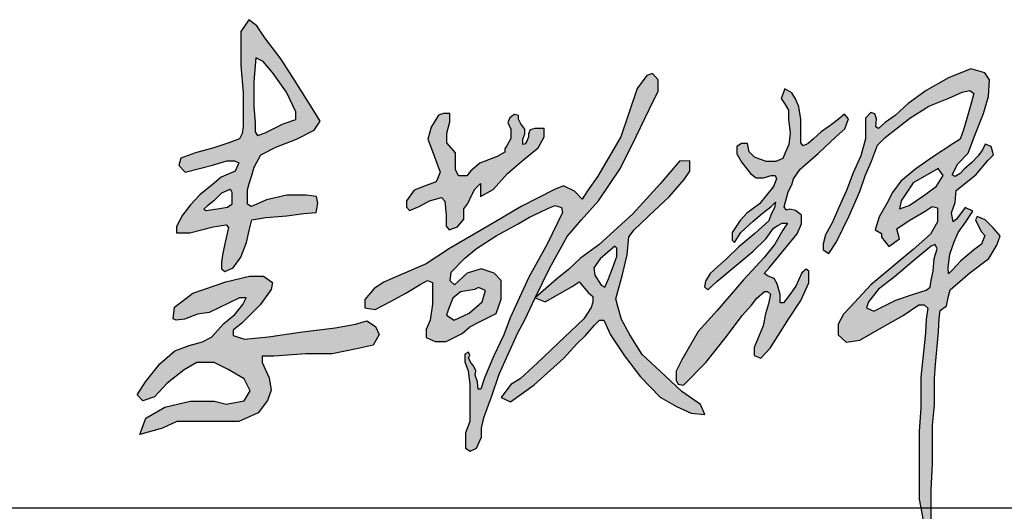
# Model space of a CAD drawing. Extents: x 687841 to 771941, y 252015 to 732780.
# Tile 93 of 98: x 695525 to 696837, y 728975 to 729630. Entities that reach past the tile are written whole.
import ezdxf

# ---------------------------------------------------------------- set-up
doc = ezdxf.new("R2010")
doc.units = 0
doc.header["$LTSCALE"] = 1000
doc.header["$MEASUREMENT"] = 0
doc.layers.get('0').update_dxf_attribs({"linetype": 'CONTINUOUS'})
doc.layers.add('图框', color=4, linetype='CONTINUOUS')

# ---------------------------------------------------------------- blocks, each defined once
blk = doc.blocks.new('李敬辉')
h = blk.add_hatch(color=3)
h.paths.add_polyline_path([(3996.515418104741, 949.8547423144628), (3919.837361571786, 887.2040602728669), (3809.476684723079, 792.9538422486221), (3729.932400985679, 732.1403451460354), (3679.72012962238, 668.5681476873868), (3669.576898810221, 638.6948370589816), (3706.946696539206, 622.1578117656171), (3817.454301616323, 677.6368172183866), (3907.141816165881, 707.510127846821), (3970.136618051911, 727.7812186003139), (3990.423079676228, 742.7178177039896), (3996.295476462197, 778.459170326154), (4005.99273953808, 824.1076287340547), (4011.865136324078, 887.0548775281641), (4025.745346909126, 937.199391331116), (4016.669824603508, 959.070908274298)], flags=16)
h.paths.add_polyline_path([(4032.029908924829, 1341.098688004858), (3905.536647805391, 1269.765277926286), (3844.168647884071, 1178.408328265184), (3835.401855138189, 1138.361473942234), (3884.24580103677, 1155.881958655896), (3964.399881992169, 1209.69499644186), (4023.263116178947, 1252.244680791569), (4055.82574677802, 1307.309189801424)], flags=16)
h.paths.add_polyline_path([(3256.286730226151, 1743.453381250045), (3239.085076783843, 1695.707533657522), (3257.897749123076, 1665.240977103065), (3275.375898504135, 1637.036219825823), (3275.375898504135, 1590.599689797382), (3284.339872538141, 1520.294819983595), (3276.611267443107, 1463.661475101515), (3258.577855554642, 1420.542940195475), (3246.484582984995, 1391.627491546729), (3212.206675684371, 1376.780794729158), (3163.259068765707, 1376.780794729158), (3103.362829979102, 1398.661867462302), (3077.601038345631, 1426.334985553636), (3069.228382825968, 1468.810022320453), (3038.314187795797, 1468.810022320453), (3013.840271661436, 1452.72099494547), (3013.840271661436, 1416.038003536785), (3040.246339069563, 1372.919468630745), (3083.009439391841, 1316.581341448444), (3111.423826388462, 1294.779525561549), (3148.46393700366, 1294.779525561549), (3188.041038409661, 1305.933942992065), (3207.829701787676, 1305.933942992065), (3215.440674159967, 1290.216354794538), (3199.203978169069, 1250.668987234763), (3128.95448232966, 1162.909061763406), (3065.652528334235, 1116.906139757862), (3031.318195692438, 1079.707135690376), (2990.226741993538, 1019.632357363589), (2990.226741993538, 979.9753792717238), (3002.529502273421, 969.2679479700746), (3034.675911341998, 1019.632357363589), (3096.34520427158, 1076.360360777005), (3141.856448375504, 1114.341140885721), (3172.364111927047, 1137.829385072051), (3187.867969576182, 1149.823362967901), (3209.302138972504, 1171.483865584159), (3205.360766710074, 1144.654355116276), (3186.409278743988, 1107.129554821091), (3176.238780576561, 1077.546627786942), (3105.422304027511, 1013.050216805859), (3024.622820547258, 946.3531636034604), (2961.744524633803, 885.9407848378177), (2916.392828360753, 845.5490227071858), (2879.880262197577, 812.3709826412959), (2856.711348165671, 773.9496244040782), (2851.288975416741, 744.3946902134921), (2868.049384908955, 729.617166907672), (2913.893921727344, 770.9940747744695), (3024.241978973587, 863.8615137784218), (3094.972180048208, 923.3870985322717), (3162.195641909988, 988.1211843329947), (3199.760592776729, 1041.004612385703), (3221.666419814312, 1053.467835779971), (3242.776986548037, 1066.727337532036), (3269.91904719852, 1066.727337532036), (3247.300663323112, 1030.263792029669), (3206.217772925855, 959.6751714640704), (3152.251845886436, 892.8381540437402), (3048.010324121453, 780.3212003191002), (2914.632393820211, 624.9261803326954), (2820.037656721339, 519.2316109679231), (2736.441353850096, 377.1421853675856), (2707.472380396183, 319.8508400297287), (2707.472380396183, 271.6054551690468), (2718.347773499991, 252.813600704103), (2745.398116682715, 249.2491786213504), (2858.105588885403, 362.5780372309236), (2963.060568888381, 494.8127452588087), (3040.665715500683, 600.8559323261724), (3088.007928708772, 652.0849720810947), (3116.167444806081, 687.1752943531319), (3154.265799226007, 721.2723765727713), (3169.925599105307, 721.2723765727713), (3184.202425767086, 706.992766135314), (3175.243860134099, 659.2123547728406), (3160.037915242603, 608.5996072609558), (3147.189131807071, 547.3029244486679), (3102.52858411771, 439.3196871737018), (3102.52858411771, 399.0522627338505), (3135.403099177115, 384.2168425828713), (3182.063628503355, 435.0809635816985), (3275.475052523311, 581.1097354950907), (3338.135209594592, 676.2815813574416), (3378.237827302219, 765.6095557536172), (3378.237827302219, 823.2136564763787), (3364.034915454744, 834.0665606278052), (3343.148121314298, 814.8652686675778), (3312.235729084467, 748.0779413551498), (3274.639454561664, 693.8133081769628), (3249.575346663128, 663.7589996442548), (3233.701464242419, 663.7589996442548), (3233.701464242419, 706.8915871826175), (3217.92876399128, 760.4662923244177), (3202.279780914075, 787.0130638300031), (3172.437801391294, 798.6499924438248), (3152.785700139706, 811.7415371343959), (3178.98850180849, 841.9247926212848), (3250.33274815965, 928.911598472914), (3319.167147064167, 1012.838261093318), (3341.295743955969, 1063.054429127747), (3341.295743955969, 1107.035683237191), (3311.164865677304, 1129.769020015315), (3281.898655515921, 1136.62872816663), (3265.639875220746, 1130.852084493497), (3253.712548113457, 1147.664878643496), (3273.430000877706, 1224.706243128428), (3292.2830108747, 1258.871452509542), (3300.910537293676, 1289.205127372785), (3335.226391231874, 1337.753936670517), (3426.717607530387, 1418.450559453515), (3514.865530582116, 1502.069117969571), (3559.831878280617, 1542.099671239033), (3577.818192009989, 1591.933678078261), (3558.19673836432, 1616.442143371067), (3526.311509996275, 1589.482786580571), (3483.798097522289, 1557.621759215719), (3439.649545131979, 1527.39454709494), (3401.22375709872, 1491.448700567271), (3374.244173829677, 1468.574050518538), (3349.717075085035, 1456.319817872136), (3337.453525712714, 1471.841905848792), (3337.453525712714, 1533.930145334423), (3337.453525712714, 1591.185291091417), (3327.696770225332, 1652.868702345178), (3311.992351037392, 1690.289625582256), (3293.066327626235, 1724.491596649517)])
h.paths.add_polyline_path([(2399.124112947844, 949.9947065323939), (2324.079618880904, 885.5519203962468), (2291.833830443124, 840.4419588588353), (2298.283123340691, 804.1196142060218), (2329.942550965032, 753.1511664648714), (2348.117257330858, 743.7777234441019), (2366.878549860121, 785.3726157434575), (2388.570970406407, 842.1994372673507), (2407.918398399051, 897.8546065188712), (2407.918398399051, 924.2175695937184), (2407.918398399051, 940.0353249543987)], flags=16)
h.paths.add_polyline_path([(2725.67412876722, 1378.992116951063), (2627.52381868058, 1264.198187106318), (2489.221313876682, 1112.62570795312), (2318.261982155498, 957.2734079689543), (2225.509707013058, 889.4683328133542), (2164.861024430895, 831.4172459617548), (2104.230369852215, 784.0029899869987), (1996.79991962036, 688.9801020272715), (2046.421999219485, 668.3485893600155), (2183.72958358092, 745.8025391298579), (2217.685102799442, 769.9677829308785), (2263.688511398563, 715.8439009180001), (2286.840974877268, 695.6006905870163), (2286.840974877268, 668.1276819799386), (2279.123411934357, 640.654785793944), (2241.555080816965, 583.8998013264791), (2112.426125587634, 460.6810373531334), (2008.493558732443, 361.153999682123), (1921.131205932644, 281.1597836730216), (1873.490178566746, 252.013724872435), (1823.904605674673, 185.949377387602), (1871.545633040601, 163.6041181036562), (1991.13461952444, 251.0421820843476), (2139.357033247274, 383.4063991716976), (2206.763738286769, 457.6508401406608), (2250.424633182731, 499.7481421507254), (2296.029172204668, 551.9527718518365), (2320.652946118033, 577.3518367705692), (2342.893868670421, 577.3518367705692), (2377.095244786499, 502.723140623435), (2447.917805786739, 397.0979350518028), (2527.450371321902, 290.3825824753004), (2627.415650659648, 188.7907072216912), (2710.223228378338, 140.1671379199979), (2783.640469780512, 107.7515374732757), (2853.79576930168, 101.2286428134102), (2831.842752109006, 151.6147124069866), (2737.541287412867, 216.0881141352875), (2653.026232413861, 296.2742328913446), (2536.300768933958, 404.1069383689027), (2474.980543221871, 501.9305721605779), (2432.451806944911, 579.2642313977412), (2413.376601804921, 645.4475203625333), (2403.83911190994, 683.5690516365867), (2436.72444377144, 807.2430084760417), (2460.581802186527, 906.2978777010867), (2469.262285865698, 996.3725527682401), (2496.638935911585, 1033.069709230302), (2598.221777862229, 1129.443673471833), (2672.22818559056, 1199.655244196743), (2749.127209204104, 1286.240246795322), (2776.503859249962, 1328.942261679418), (2776.503859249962, 1380.623234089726)])
h.paths.add_polyline_path([(1689.874286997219, 731.2899922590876), (1619.251386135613, 718.7695465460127), (1581.092187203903, 687.4684884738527), (1558.310649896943, 632.2648021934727), (1548.059025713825, 601.5328195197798), (1587.357143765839, 575.9228526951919), (1663.106082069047, 612.3459266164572), (1728.603170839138, 668.6878761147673), (1745.119751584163, 726.1679764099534), (1710.377760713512, 741.534023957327)], flags=16)
h.paths.add_polyline_path([(1183.492006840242, 736.0726089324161), (1135.321406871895, 680.4368885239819), (1135.321406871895, 637.9287999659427), (1187.871008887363, 631.0524534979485), (1265.444381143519, 671.0600728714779), (1343.643325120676, 713.5682738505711), (1415.586326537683, 756.7015359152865), (1451.870387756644, 777.3304628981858), (1476.894157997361, 766.0782391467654), (1476.894157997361, 656.6135171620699), (1466.108904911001, 576.700469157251), (1445.612867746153, 528.9126380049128), (1445.612867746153, 488.572139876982), (1491.573685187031, 468.7122853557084), (1546.399998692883, 468.7122853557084), (1627.277678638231, 509.4725637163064), (1666.32205254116, 542.217220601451), (1715.824696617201, 568.6917053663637), (1799.968600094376, 610.5205458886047), (1823.691424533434, 682.5129682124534), (1823.691424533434, 776.4544780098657), (1789.425147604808, 814.2065936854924), (1723.528738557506, 836.1555687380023), (1652.36071594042, 814.2065936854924), (1588.975382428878, 754.226473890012), (1566.47237777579, 775.8476291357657), (1572.098016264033, 819.5224234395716), (1640.482740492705, 889.1421993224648), (1699.32005942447, 937.5600380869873), (1798.997341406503, 1001.886468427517), (1910.19248946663, 1063.497030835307), (1966.90791238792, 1096.737689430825), (2020.896599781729, 1122.349454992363), (2062.887876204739, 1141.966817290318), (2097.244293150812, 1154.500191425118), (2128.328627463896, 1145.236471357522), (2134.872567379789, 1119.079800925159), (2057.26268841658, 959.4752868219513), (1963.602027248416, 793.8271290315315), (1869.933478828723, 588.9590862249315), (1838.080700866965, 503.2660219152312), (1786.626074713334, 396.7616836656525), (1740.733989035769, 285.180635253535), (1721.140253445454, 227.6262246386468), (1708.657889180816, 227.6262246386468), (1705.388736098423, 264.7481078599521), (1693.500845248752, 298.9002763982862), (1697.364471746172, 321.1733613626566), (1684.28763406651, 345.8222405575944), (1673.474888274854, 360.2560926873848), (1659.458791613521, 385.1543217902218), (1665.685438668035, 400.5263276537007), (1660.008195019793, 414.6172955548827), (1640.595640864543, 405.284324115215), (1640.595640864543, 365.7562929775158), (1657.332839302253, 320.4454350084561), (1666.274052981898, 251.4761273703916), (1666.274052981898, 180.9552967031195), (1666.274052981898, 123.1384953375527), (1666.274052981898, 64.65121477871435), (1644.698814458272, 8.411231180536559), (1644.698814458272, -29.43250765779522), (1644.698814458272, -68.853064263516), (1667.316972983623, -85.14692280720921), (1699.403213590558, -69.37874513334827), (1725.703366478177, -14.71557930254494), (1725.703366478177, 32.06349769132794), (1737.275541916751, 83.0474595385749), (1754.556735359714, 130.2676767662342), (1774.862351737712, 189.8965931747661), (1813.726220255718, 303.5021200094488), (1860.170864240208, 404.1981118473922), (1908.211211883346, 512.7007344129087), (1944.435104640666, 578.6309635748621), (1996.79991962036, 688.9801020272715), (2070.264259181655, 840.4708510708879), (2157.681822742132, 997.994451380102), (2228.243879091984, 1080.907680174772), (2316.446336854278, 1178.183823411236), (2427.769709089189, 1344.311569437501), (2506.371804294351, 1503.742168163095), (2572.071933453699, 1639.363335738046), (2617.341618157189, 1732.811059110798), (2617.341618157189, 1789.920652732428), (2589.362140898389, 1821.183937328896), (2559.721849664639, 1810.488647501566), (2511.144943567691, 1746.316683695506), (2429.485524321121, 1500.876667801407), (2312.816173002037, 1303.115547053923), (2260.44459752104, 1228.805227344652), (2233.130820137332, 1186.955813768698), (2195.347054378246, 1227.440548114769), (2139.353878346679, 1253.823859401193), (2094.286348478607, 1236.083366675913), (1925.694995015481, 1150.45719289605), (1796.810544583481, 1074.057977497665), (1563.674656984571, 938.5519290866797), (1446.220636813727, 861.5309128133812), (1288.392001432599, 792.7621643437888), (1232.417980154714, 768.0053609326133)])
h.paths.add_polyline_path([(1507.571059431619, 1611.519450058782), (1471.802373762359, 1551.269182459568), (1453.918143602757, 1489.48729035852), (1475.873096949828, 1432.023041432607), (1499.378007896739, 1368.198683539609), (1516.057618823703, 1322.90749057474), (1506.485097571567, 1297.615908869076), (1495.754379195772, 1275.149796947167), (1446.189313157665, 1256.257775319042), (1384.871791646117, 1233.280934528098), (1345.99507817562, 1178.441380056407), (1345.99507817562, 1146.784396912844), (1361.835383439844, 1129.934841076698), (1409.867393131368, 1150.35859962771), (1463.009440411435, 1178.441380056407), (1522.794130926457, 1196.312168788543), (1539.656398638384, 1176.398914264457), (1546.810135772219, 1106.447496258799), (1546.810135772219, 1050.79266427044), (1561.62847858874, 1031.900642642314), (1604.550901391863, 1046.707845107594), (1636.742605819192, 1085.513121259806), (1636.742605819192, 1138.104366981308), (1655.797304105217, 1165.83324591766), (1674.192628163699, 1205.149026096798), (1692.233025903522, 1237.834099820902), (1720.042798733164, 1265.622786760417), (1720.042798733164, 1239.892529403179), (1720.042798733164, 1200.782479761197), (1783.902043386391, 1235.775670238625), (1857.031062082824, 1317.083413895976), (1938.4000051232, 1387.069794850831), (2010.499174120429, 1445.734813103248), (2041.398946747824, 1501.312299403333), (2041.398946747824, 1544.539095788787), (1994.019550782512, 1544.539095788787), (1970.877453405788, 1537.53020489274), (1961.976802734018, 1517.251806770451), (1961.976802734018, 1500.886785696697), (1956.280178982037, 1482.387225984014), (1946.311369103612, 1466.733717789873), (1933.494360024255, 1462.820340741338), (1933.494360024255, 1489.146654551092), (1943.46316990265, 1517.251806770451), (1943.46316990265, 1540.376256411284), (1923.871011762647, 1567.552698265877), (1911.765883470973, 1591.388773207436), (1911.765883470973, 1609.888332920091), (1891.472210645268, 1614.513222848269), (1883.639719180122, 1608.821007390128), (1868.368197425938, 1597.266258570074), (1858.873524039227, 1574.795424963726), (1873.10978769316, 1539.779300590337), (1873.10978769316, 1518.307215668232), (1873.10978769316, 1493.006181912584), (1854.091821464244, 1459.176661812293), (1843.223864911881, 1441.290021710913), (1843.223864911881, 1424.680934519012), (1803.503440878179, 1402.03056448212), (1716.115623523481, 1368.089522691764), (1670.884489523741, 1330.801930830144), (1650.530648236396, 1304.248751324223), (1608.691933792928, 1304.248751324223), (1593.991674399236, 1337.581482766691), (1593.991674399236, 1420.390047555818), (1550.660241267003, 1470.996499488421), (1550.660241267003, 1520.699086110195), (1566.034522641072, 1577.631246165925), (1566.034522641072, 1619.200843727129), (1532.572970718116, 1619.200843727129)], flags=17)
h.paths.add_polyline_path([(168.3466233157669, 582.6222484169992), (174.9746187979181, 641.5664081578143), (267.1028996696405, 713.0941942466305), (434.7896980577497, 770.0514241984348), (553.4297355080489, 799.1924240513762), (623.6857664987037, 799.1924240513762), (670.081284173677, 766.0776770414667), (662.7905342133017, 731.6383851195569), (607.7787576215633, 654.1500345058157), (515.7140254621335, 561.9706123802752), (470.6440167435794, 525.5443906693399), (470.6440167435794, 498.3903206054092), (527.6442821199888, 480.5084021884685), (649.5983173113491, 493.0920285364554), (809.3890755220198, 516.2388499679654), (985.6238517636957, 537.9385875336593), (1089.192928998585, 557.1345957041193), (1145.989027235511, 572.9921481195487), (1190.25656444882, 543.7808851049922), (1208.631832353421, 504.5543672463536), (1178.563150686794, 451.1395248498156), (1102.556862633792, 432.7782430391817), (970.589623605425, 406.0708218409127), (837.7870119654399, 406.0708218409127), (676.0104691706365, 394.2933669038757), (617.3928665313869, 394.2933669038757), (617.3928665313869, 362.6638144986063), (653.1658338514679, 285.7908567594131), (662.541973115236, 223.9548901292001), (643.7896945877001, 171.4879820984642), (596.9089982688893, 109.6520154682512), (500.3347863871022, 64.68044425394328), (399.0723921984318, 64.68044425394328), (276.4846726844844, 64.68044425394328), (186.6862859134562, 64.68044425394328), (113.4294937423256, 31.87800294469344), (0, 0), (30.72039399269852, 82.64679088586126), (125.2450472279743, 138.1381626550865), (253.6920932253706, 168.2718404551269), (377.2470151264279, 168.2718404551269), (435.2929047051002, 152.5285078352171), (527.3369046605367, 169.1004960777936), (556.3599621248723, 220.4737720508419), (526.5078418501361, 280.9616977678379), (446.0727493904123, 328.1920328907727), (375.5884388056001, 362.9933206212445), (287.6904289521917, 362.9933206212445), (223.0109101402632, 326.5348340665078), (138.4296022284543, 258.589457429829), (74.57914622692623, 189.8155375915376), (15.70419383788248, 169.1004960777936), (-13.3188636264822, 198.9301873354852), (28.14261484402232, 265.2182527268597), (101.1145645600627, 355.5358697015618), (176.3168036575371, 421.4631759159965), (249.6434543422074, 448.7945339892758), (316.5685863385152, 466.821700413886), (361.9612963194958, 491.2455126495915), (424.2816255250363, 559.4976863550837), (478.9857993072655, 604.8560984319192), (519.722777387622, 656.02982702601), (537.1815466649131, 689.1763891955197), (503.4279410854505, 689.1763891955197), (447.5600596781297, 663.0080269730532), (349.7912672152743, 615.9049524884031), (291.5955198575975, 607.1822025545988), (224.6703878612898, 582.1769486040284), (183.9334097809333, 575.7801903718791)])
h.paths.add_polyline_path([(454.2038296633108, 1235.907652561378), (412.5976764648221, 1217.559074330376), (373.1659258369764, 1178.999550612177), (341.3327533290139, 1152.665817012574), (323.3288622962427, 1137.021977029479), (332.7221281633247, 1129.460761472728), (391.1698168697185, 1138.847020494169), (442.9317672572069, 1147.159600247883), (466.8387559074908, 1162.83430175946), (466.8387559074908, 1193.339756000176), (466.8387559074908, 1220.716419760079), (460.5765035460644, 1231.406313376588)], flags=16)
h.paths.add_polyline_path([(584.8570525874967, 1900.046747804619), (575.7411926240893, 1780.415339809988), (575.7411926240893, 1654.027426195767), (581.8109960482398, 1572.947222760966), (581.8109960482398, 1526.92552643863), (593.3682983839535, 1507.838679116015), (633.2214535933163, 1521.034438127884), (723.3524570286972, 1567.230836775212), (787.9111882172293, 1588.935071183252), (787.9111882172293, 1628.123365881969), (740.8409725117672, 1726.611632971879), (669.0421951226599, 1826.692456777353), (622.5840301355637, 1881.556069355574)], flags=16)
h.paths.add_polyline_path([(550.6811410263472, 2092.742400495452), (509.9966695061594, 2033.609823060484), (509.9966695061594, 1861.755685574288), (521.1927357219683, 1723.200103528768), (521.1927357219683, 1632.011223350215), (521.1927357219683, 1554.473632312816), (516.2323305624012, 1519.188821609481), (503.139267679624, 1492.229689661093), (449.9737839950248, 1471.613915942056), (373.7671597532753, 1446.783701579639), (280.4397912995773, 1421.155747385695), (207.0601833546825, 1394.815943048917), (197.086415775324, 1357.0860867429), (229.1453890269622, 1323.627443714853), (367.3555003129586, 1359.221637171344), (439.3099945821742, 1380.578265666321), (478.4934094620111, 1380.578265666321), (499.6499476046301, 1370.128053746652), (481.2163140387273, 1327.716197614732), (410.9089032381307, 1298.553950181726), (364.9214944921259, 1259.229063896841), (303.171075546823, 1209.664642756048), (255.0750664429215, 1158.070909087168), (215.4664160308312, 1107.183966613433), (185.0524980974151, 1049.936015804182), (185.0524980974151, 1017.424857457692), (251.5384228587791, 1017.424857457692), (369.657000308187, 1047.815754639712), (435.4355512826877, 1057.710494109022), (448.0700268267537, 1043.537571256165), (431.7497259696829, 976.1078700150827), (419.0185752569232, 915.1323741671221), (411.9944143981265, 871.703669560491), (411.9944143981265, 836.1711952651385), (428.6766274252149, 822.1336273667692), (470.8209165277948, 840.9965319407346), (509.8923324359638, 894.5146892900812), (537.9403002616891, 969.0337749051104), (552.2320000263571, 1029.111925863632), (565.0451781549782, 1083.280663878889), (635.5177705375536, 1094.60686068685), (742.3634374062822, 1103.083858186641), (827.3533049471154, 1113.971725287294), (889.6792679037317, 1120.504513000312), (898.396258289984, 1166.669321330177), (891.8584028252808, 1200.204185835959), (839.9929635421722, 1208.043418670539), (741.9276104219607, 1208.043418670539), (639.9972787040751, 1183.29841947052), (590.7506322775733, 1162.208566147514), (561.9979948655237, 1150.899569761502), (543.0334365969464, 1162.208566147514), (543.0334365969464, 1233.489025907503), (551.9782558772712, 1265.654714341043), (562.910662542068, 1301.765145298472), (577.3592059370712, 1349.307224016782), (611.1671208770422, 1410.878439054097), (685.8717870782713, 1450.109678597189), (791.5149861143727, 1489.544175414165), (880.2736077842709, 1536.030845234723), (910.2679239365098, 1580.682466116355), (878.4372302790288, 1632.06248735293), (784.2823764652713, 1783.283875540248), (711.3083985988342, 1895.599932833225), (631.0707127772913, 2001.038294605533), (590.4022411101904, 2061.445726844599)])
h.paths.add_polyline_path([(4308.846747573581, 1042.204819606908), (4267.878560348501, 1083.500671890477), (4228.514640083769, 1099.04018513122), (4220.252856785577, 1083.015012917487), (4247.953560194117, 1024.741894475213), (4267.048145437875, 1004.378168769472), (4249.923344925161, 960.0513323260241), (4210.08416141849, 929.9731905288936), (4146.341197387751, 875.1248672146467), (4101.189837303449, 829.122956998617), (4083.48363367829, 810.5452646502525), (4082.598233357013, 840.6234064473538), (4090.566160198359, 909.6262155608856), (4112.818124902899, 971.0614011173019), (4132.295129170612, 1019.717235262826), (4171.249137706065, 1071.911634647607), (4207.13094909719, 1126.366933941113), (4167.020669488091, 1145.554173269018), (4123.44180200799, 1086.066120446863), (4107.506173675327, 1071.911634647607), (4098.652846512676, 1118.798186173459), (4116.359275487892, 1170.107944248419), (4122.514261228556, 1230.956741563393), (4220.904118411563, 1309.410676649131), (4284.509618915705, 1383.892213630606), (4311.343175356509, 1410.70564788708), (4299.417200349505, 1453.4083372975), (4268.608243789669, 1464.332291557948), (4255.688249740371, 1436.525842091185), (4233.823887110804, 1405.740234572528), (4201.027343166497, 1371.975244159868), (4163.261605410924, 1339.203268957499), (4142.391036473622, 1317.355360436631), (4117.54506741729, 1301.465992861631), (4101.643692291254, 1310.403804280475), (4130.46483611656, 1365.023575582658), (4183.138155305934, 1418.65033167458), (4213.97392852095, 1504.523944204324), (4259.690466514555, 1618.729012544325), (4285.530229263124, 1705.127631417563), (4290.49942307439, 1788.546979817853), (4266.647473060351, 1825.29124070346), (4197.07875970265, 1844.159878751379), (4082.787527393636, 1799.470934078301), (3971.47790151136, 1734.92022372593), (3880.045050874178, 1669.376498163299), (3814.451737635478, 1609.79120112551), (3763.766005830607, 1574.040067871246), (3729.975668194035, 1544.247475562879), (3716.0618804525, 1552.19215935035), (3720.037280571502, 1591.915578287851), (3711.092686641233, 1617.73588491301), (3691.915172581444, 1624.639886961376), (3664.09165339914, 1595.464261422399), (3664.09165339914, 1561.48331015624), (3664.09165339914, 1490.946852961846), (3641.357214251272, 1406.537749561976), (3602.582809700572, 1319.361176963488), (3567.635750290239, 1230.604301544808), (3527.515329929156, 1141.619998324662), (3495.876409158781, 1067.594665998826), (3462.694291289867, 1007.449062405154), (3450.34736240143, 961.9543960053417), (3450.34736240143, 931.6814285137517), (3478.760397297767, 912.6919378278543), (3517.52826669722, 971.5595388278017), (3581.223005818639, 1103.582445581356), (3634.974624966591, 1225.510953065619), (3662.050207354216, 1304.942501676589), (3694.045406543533, 1379.116342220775), (3724.145862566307, 1459.309880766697), (3763.048040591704, 1498.651068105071), (3888.497931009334, 1596.280663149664), (3984.182460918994, 1656.481015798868), (4084.591905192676, 1696.024336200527), (4151.661711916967, 1727.636238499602), (4191.214700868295, 1735.075814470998), (4211.223756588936, 1719.731576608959), (4196.798649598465, 1665.329227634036), (4175.737209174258, 1594.785912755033), (4159.021644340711, 1536.324938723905), (4141.783492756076, 1490.39149293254), (4105.217743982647, 1466.902686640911), (4002.332604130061, 1399.738523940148), (3919.064636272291, 1339.385278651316), (3843.419584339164, 1278.446207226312), (3801.205436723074, 1220.788931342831), (3771.885593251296, 1165.123419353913), (3733.18352606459, 1097.738911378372), (3713.246131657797, 1032.698045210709), (3744.911418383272, 1014.533500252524), (3744.911418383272, 994.7867413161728), (3781.692376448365, 947.8822024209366), (3835.673401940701, 987.7510942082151), (3822.764900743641, 1038.173512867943), (3884.731881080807, 1080.20538582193), (3966.215527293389, 1126.077112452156), (4001.792890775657, 1149.586379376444), (4027.615301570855, 1142.705536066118), (4027.615301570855, 1072.17784771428), (3991.863967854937, 1011.12781670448), (3905.312424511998, 932.8783755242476), (3691.115405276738, 754.7451846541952), (3587.504187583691, 641.9545980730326), (3552.598367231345, 606.263947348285), (3525.81033149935, 555.9727240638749), (3525.81033149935, 503.2479221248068), (3567.210064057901, 465.9350355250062), (3636.209993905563, 474.8576701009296), (3747.421141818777, 538.9385728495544), (3854.573735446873, 600.5858969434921), (3933.314646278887, 654.1218168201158), (3960.102682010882, 654.1218168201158), (3978.872537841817, 637.0293190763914), (3970.741682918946, 581.1269359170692), (3966.852141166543, 512.5802190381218), (3956.398828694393, 415.5219478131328), (3943.816409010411, 288.6258910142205), (3943.816409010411, 132.3412831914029), (3935.493105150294, 15.7636808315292), (3935.493105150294, -184.6980185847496), (3935.493105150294, -325.9623860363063), (3953.33136390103, -425.0752645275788), (3953.33136390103, -512.7958426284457), (3978.413274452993, -561.782644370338), (3996.654684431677, -529.8842932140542), (3996.654684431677, -404.5691013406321), (3996.654684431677, -280.3931844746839), (4002.961556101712, -148.625361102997), (4002.961556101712, -50.3631727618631), (4002.961556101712, 46.63922519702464), (4013.067604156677, 147.7434178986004), (4013.118983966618, 282.2500430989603), (4017.588576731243, 353.2129133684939), (4032.327821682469, 518.2874989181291), (4035.505257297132, 586.5513644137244), (4041.065769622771, 624.652210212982), (4072.840351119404, 648.4651264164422), (4083.167242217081, 698.4724865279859), (4091.905190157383, 729.4293113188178), (4192.021003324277, 815.2594168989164), (4286.68559893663, 888.1750409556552), (4326.985623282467, 954.7306684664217), (4343.547274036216, 1002.014066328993)])
for points in [[(550.6811410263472, 2092.742400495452), (509.9966695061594, 2033.609823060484), (509.9966695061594, 1861.755685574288), (521.1927357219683, 1723.200103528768), (521.1927357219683, 1632.011223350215), (521.1927357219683, 1554.473632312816), (516.2323305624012, 1519.188821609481), (503.139267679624, 1492.229689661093), (449.9737839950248, 1471.613915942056), (373.7671597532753, 1446.783701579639), (280.4397912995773, 1421.155747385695), (207.0601833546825, 1394.815943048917), (197.086415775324, 1357.0860867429), (229.1453890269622, 1323.627443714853), (367.3555003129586, 1359.221637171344), (439.3099945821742, 1380.578265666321), (478.4934094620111, 1380.578265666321), (499.6499476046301, 1370.128053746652), (481.2163140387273, 1327.716197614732), (410.9089032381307, 1298.553950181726), (364.9214944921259, 1259.229063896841), (303.171075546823, 1209.664642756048), (255.0750664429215, 1158.070909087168), (215.4664160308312, 1107.183966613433), (185.0524980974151, 1049.936015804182), (185.0524980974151, 1017.424857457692), (251.5384228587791, 1017.424857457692), (369.657000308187, 1047.815754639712), (435.4355512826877, 1057.710494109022), (448.0700268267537, 1043.537571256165), (431.7497259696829, 976.1078700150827), (419.0185752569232, 915.1323741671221), (411.9944143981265, 871.703669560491), (411.9944143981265, 836.1711952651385), (428.6766274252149, 822.1336273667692), (470.8209165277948, 840.9965319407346), (509.8923324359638, 894.5146892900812), (537.9403002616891, 969.0337749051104), (552.2320000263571, 1029.111925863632), (565.0451781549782, 1083.280663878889), (635.5177705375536, 1094.60686068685), (742.3634374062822, 1103.083858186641), (827.3533049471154, 1113.971725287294), (889.6792679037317, 1120.504513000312), (898.396258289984, 1166.669321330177), (891.8584028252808, 1200.204185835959), (839.9929635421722, 1208.043418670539), (741.9276104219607, 1208.043418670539), (639.9972787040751, 1183.29841947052), (590.7506322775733, 1162.208566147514), (561.9979948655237, 1150.899569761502), (543.0334365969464, 1162.208566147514), (543.0334365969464, 1233.489025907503), (551.9782558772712, 1265.654714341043), (562.910662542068, 1301.765145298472), (577.3592059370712, 1349.307224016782), (611.1671208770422, 1410.878439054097), (685.8717870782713, 1450.109678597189), (791.5149861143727, 1489.544175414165), (880.2736077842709, 1536.030845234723), (910.2679239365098, 1580.682466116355), (878.4372302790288, 1632.06248735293), (784.2823764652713, 1783.283875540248), (711.3083985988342, 1895.599932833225), (631.0707127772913, 2001.038294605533), (590.4022411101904, 2061.445726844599)], [(584.8570525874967, 1900.046747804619), (575.7411926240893, 1780.415339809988), (575.7411926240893, 1654.027426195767), (581.8109960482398, 1572.947222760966), (581.8109960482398, 1526.92552643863), (593.3682983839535, 1507.838679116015), (633.2214535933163, 1521.034438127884), (723.3524570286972, 1567.230836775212), (787.9111882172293, 1588.935071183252), (787.9111882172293, 1628.123365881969), (740.8409725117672, 1726.611632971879), (669.0421951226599, 1826.692456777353), (622.5840301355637, 1881.556069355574)], [(1183.492006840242, 736.0726089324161), (1135.321406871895, 680.4368885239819), (1135.321406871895, 637.9287999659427), (1187.871008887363, 631.0524534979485), (1265.444381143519, 671.0600728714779), (1343.643325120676, 713.5682738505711), (1415.586326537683, 756.7015359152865), (1451.870387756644, 777.3304628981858), (1476.894157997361, 766.0782391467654), (1476.894157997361, 656.6135171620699), (1466.108904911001, 576.700469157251), (1445.612867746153, 528.9126380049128), (1445.612867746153, 488.572139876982), (1491.573685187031, 468.7122853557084), (1546.399998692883, 468.7122853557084), (1627.277678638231, 509.4725637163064), (1666.32205254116, 542.217220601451), (1715.824696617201, 568.6917053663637), (1799.968600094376, 610.5205458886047), (1823.691424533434, 682.5129682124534), (1823.691424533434, 776.4544780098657), (1789.425147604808, 814.2065936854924), (1723.528738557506, 836.1555687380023), (1652.36071594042, 814.2065936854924), (1588.975382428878, 754.226473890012), (1566.47237777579, 775.8476291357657), (1572.098016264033, 819.5224234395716), (1640.482740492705, 889.1421993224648), (1699.32005942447, 937.5600380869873), (1798.997341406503, 1001.886468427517), (1910.19248946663, 1063.497030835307), (1966.90791238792, 1096.737689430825), (2020.896599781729, 1122.349454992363), (2062.887876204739, 1141.966817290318), (2097.244293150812, 1154.500191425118), (2128.328627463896, 1145.236471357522), (2134.872567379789, 1119.079800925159), (2057.26268841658, 959.4752868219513), (1963.602027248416, 793.8271290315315), (1869.933478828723, 588.9590862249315), (1838.080700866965, 503.2660219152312), (1786.626074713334, 396.7616836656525), (1740.733989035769, 285.180635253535), (1721.140253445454, 227.6262246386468), (1708.657889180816, 227.6262246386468), (1705.388736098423, 264.7481078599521), (1693.500845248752, 298.9002763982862), (1697.364471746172, 321.1733613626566), (1684.28763406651, 345.8222405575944), (1673.474888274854, 360.2560926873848), (1659.458791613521, 385.1543217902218), (1665.685438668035, 400.5263276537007), (1660.008195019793, 414.6172955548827), (1640.595640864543, 405.284324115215), (1640.595640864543, 365.7562929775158), (1657.332839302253, 320.4454350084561), (1666.274052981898, 251.4761273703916), (1666.274052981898, 180.9552967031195), (1666.274052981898, 123.1384953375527), (1666.274052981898, 64.65121477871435), (1644.698814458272, 8.411231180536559), (1644.698814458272, -29.43250765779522), (1644.698814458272, -68.853064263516), (1667.316972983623, -85.14692280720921), (1699.403213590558, -69.37874513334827), (1725.703366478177, -14.71557930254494), (1725.703366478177, 32.06349769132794), (1737.275541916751, 83.0474595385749), (1754.556735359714, 130.2676767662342), (1774.862351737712, 189.8965931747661), (1813.726220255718, 303.5021200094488), (1860.170864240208, 404.1981118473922), (1908.211211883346, 512.7007344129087), (1944.435104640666, 578.6309635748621), (1996.79991962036, 688.9801020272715), (2070.264259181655, 840.4708510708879), (2157.681822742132, 997.994451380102), (2228.243879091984, 1080.907680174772), (2316.446336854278, 1178.183823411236), (2427.769709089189, 1344.311569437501), (2506.371804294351, 1503.742168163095), (2572.071933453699, 1639.363335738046), (2617.341618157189, 1732.811059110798), (2617.341618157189, 1789.920652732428), (2589.362140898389, 1821.183937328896), (2559.721849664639, 1810.488647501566), (2511.144943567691, 1746.316683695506), (2429.485524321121, 1500.876667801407), (2312.816173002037, 1303.115547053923), (2260.44459752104, 1228.805227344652), (2233.130820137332, 1186.955813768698), (2195.347054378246, 1227.440548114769), (2139.353878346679, 1253.823859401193), (2094.286348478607, 1236.083366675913), (1925.694995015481, 1150.45719289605), (1796.810544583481, 1074.057977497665), (1563.674656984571, 938.5519290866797), (1446.220636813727, 861.5309128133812), (1288.392001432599, 792.7621643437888), (1232.417980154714, 768.0053609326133)], [(3256.286730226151, 1743.453381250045), (3239.085076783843, 1695.707533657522), (3257.897749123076, 1665.240977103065), (3275.375898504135, 1637.036219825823), (3275.375898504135, 1590.599689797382), (3284.339872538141, 1520.294819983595), (3276.611267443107, 1463.661475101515), (3258.577855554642, 1420.542940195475), (3246.484582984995, 1391.627491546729), (3212.206675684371, 1376.780794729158), (3163.259068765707, 1376.780794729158), (3103.362829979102, 1398.661867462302), (3077.601038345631, 1426.334985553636), (3069.228382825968, 1468.810022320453), (3038.314187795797, 1468.810022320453), (3013.840271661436, 1452.72099494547), (3013.840271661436, 1416.038003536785), (3040.246339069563, 1372.919468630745), (3083.009439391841, 1316.581341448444), (3111.423826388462, 1294.779525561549), (3148.46393700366, 1294.779525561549), (3188.041038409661, 1305.933942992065), (3207.829701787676, 1305.933942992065), (3215.440674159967, 1290.216354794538), (3199.203978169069, 1250.668987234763), (3128.95448232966, 1162.909061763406), (3065.652528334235, 1116.906139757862), (3031.318195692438, 1079.707135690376), (2990.226741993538, 1019.632357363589), (2990.226741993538, 979.9753792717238), (3002.529502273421, 969.2679479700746), (3034.675911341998, 1019.632357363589), (3096.34520427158, 1076.360360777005), (3141.856448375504, 1114.341140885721), (3172.364111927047, 1137.829385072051), (3187.867969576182, 1149.823362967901), (3209.302138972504, 1171.483865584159), (3205.360766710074, 1144.654355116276), (3186.409278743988, 1107.129554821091), (3176.238780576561, 1077.546627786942), (3105.422304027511, 1013.050216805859), (3024.622820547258, 946.3531636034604), (2961.744524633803, 885.9407848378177), (2916.392828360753, 845.5490227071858), (2879.880262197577, 812.3709826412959), (2856.711348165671, 773.9496244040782), (2851.288975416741, 744.3946902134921), (2868.049384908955, 729.617166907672), (2913.893921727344, 770.9940747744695), (3024.241978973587, 863.8615137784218), (3094.972180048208, 923.3870985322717), (3162.195641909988, 988.1211843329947), (3199.760592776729, 1041.004612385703), (3221.666419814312, 1053.467835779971), (3242.776986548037, 1066.727337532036), (3269.91904719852, 1066.727337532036), (3247.300663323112, 1030.263792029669), (3206.217772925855, 959.6751714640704), (3152.251845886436, 892.8381540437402), (3048.010324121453, 780.3212003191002), (2914.632393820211, 624.9261803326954), (2820.037656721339, 519.2316109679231), (2736.441353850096, 377.1421853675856), (2707.472380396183, 319.8508400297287), (2707.472380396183, 271.6054551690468), (2718.347773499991, 252.813600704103), (2745.398116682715, 249.2491786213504), (2858.105588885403, 362.5780372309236), (2963.060568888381, 494.8127452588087), (3040.665715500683, 600.8559323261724), (3088.007928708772, 652.0849720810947), (3116.167444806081, 687.1752943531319), (3154.265799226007, 721.2723765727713), (3169.925599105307, 721.2723765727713), (3184.202425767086, 706.992766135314), (3175.243860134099, 659.2123547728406), (3160.037915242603, 608.5996072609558), (3147.189131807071, 547.3029244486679), (3102.52858411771, 439.3196871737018), (3102.52858411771, 399.0522627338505), (3135.403099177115, 384.2168425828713), (3182.063628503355, 435.0809635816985), (3275.475052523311, 581.1097354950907), (3338.135209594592, 676.2815813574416), (3378.237827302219, 765.6095557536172), (3378.237827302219, 823.2136564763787), (3364.034915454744, 834.0665606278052), (3343.148121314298, 814.8652686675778), (3312.235729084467, 748.0779413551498), (3274.639454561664, 693.8133081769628), (3249.575346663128, 663.7589996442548), (3233.701464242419, 663.7589996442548), (3233.701464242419, 706.8915871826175), (3217.92876399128, 760.4662923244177), (3202.279780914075, 787.0130638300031), (3172.437801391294, 798.6499924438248), (3152.785700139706, 811.7415371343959), (3178.98850180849, 841.9247926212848), (3250.33274815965, 928.911598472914), (3319.167147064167, 1012.838261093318), (3341.295743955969, 1063.054429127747), (3341.295743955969, 1107.035683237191), (3311.164865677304, 1129.769020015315), (3281.898655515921, 1136.62872816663), (3265.639875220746, 1130.852084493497), (3253.712548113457, 1147.664878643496), (3273.430000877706, 1224.706243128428), (3292.2830108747, 1258.871452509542), (3300.910537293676, 1289.205127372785), (3335.226391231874, 1337.753936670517), (3426.717607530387, 1418.450559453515), (3514.865530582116, 1502.069117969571), (3559.831878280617, 1542.099671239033), (3577.818192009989, 1591.933678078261), (3558.19673836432, 1616.442143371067), (3526.311509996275, 1589.482786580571), (3483.798097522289, 1557.621759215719), (3439.649545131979, 1527.39454709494), (3401.22375709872, 1491.448700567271), (3374.244173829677, 1468.574050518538), (3349.717075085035, 1456.319817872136), (3337.453525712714, 1471.841905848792), (3337.453525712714, 1533.930145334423), (3337.453525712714, 1591.185291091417), (3327.696770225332, 1652.868702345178), (3311.992351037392, 1690.289625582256), (3293.066327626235, 1724.491596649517)], [(1507.571059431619, 1611.519450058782), (1471.802373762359, 1551.269182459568), (1453.918143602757, 1489.48729035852), (1475.873096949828, 1432.023041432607), (1499.378007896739, 1368.198683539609), (1516.057618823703, 1322.90749057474), (1506.485097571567, 1297.615908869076), (1495.754379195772, 1275.149796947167), (1446.189313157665, 1256.257775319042), (1384.871791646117, 1233.280934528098), (1345.99507817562, 1178.441380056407), (1345.99507817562, 1146.784396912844), (1361.835383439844, 1129.934841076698), (1409.867393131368, 1150.35859962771), (1463.009440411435, 1178.441380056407), (1522.794130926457, 1196.312168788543), (1539.656398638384, 1176.398914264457), (1546.810135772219, 1106.447496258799), (1546.810135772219, 1050.79266427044), (1561.62847858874, 1031.900642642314), (1604.550901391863, 1046.707845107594), (1636.742605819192, 1085.513121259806), (1636.742605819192, 1138.104366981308), (1655.797304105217, 1165.83324591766), (1674.192628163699, 1205.149026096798), (1692.233025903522, 1237.834099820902), (1720.042798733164, 1265.622786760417), (1720.042798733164, 1239.892529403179), (1720.042798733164, 1200.782479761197), (1783.902043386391, 1235.775670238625), (1857.031062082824, 1317.083413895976), (1938.4000051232, 1387.069794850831), (2010.499174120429, 1445.734813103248), (2041.398946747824, 1501.312299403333), (2041.398946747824, 1544.539095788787), (1994.019550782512, 1544.539095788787), (1970.877453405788, 1537.53020489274), (1961.976802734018, 1517.251806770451), (1961.976802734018, 1500.886785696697), (1956.280178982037, 1482.387225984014), (1946.311369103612, 1466.733717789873), (1933.494360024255, 1462.820340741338), (1933.494360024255, 1489.146654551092), (1943.46316990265, 1517.251806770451), (1943.46316990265, 1540.376256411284), (1923.871011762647, 1567.552698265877), (1911.765883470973, 1591.388773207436), (1911.765883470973, 1609.888332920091), (1891.472210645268, 1614.513222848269), (1883.639719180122, 1608.821007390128), (1868.368197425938, 1597.266258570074), (1858.873524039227, 1574.795424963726), (1873.10978769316, 1539.779300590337), (1873.10978769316, 1518.307215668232), (1873.10978769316, 1493.006181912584), (1854.091821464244, 1459.176661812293), (1843.223864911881, 1441.290021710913), (1843.223864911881, 1424.680934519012), (1803.503440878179, 1402.03056448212), (1716.115623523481, 1368.089522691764), (1670.884489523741, 1330.801930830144), (1650.530648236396, 1304.248751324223), (1608.691933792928, 1304.248751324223), (1593.991674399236, 1337.581482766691), (1593.991674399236, 1420.390047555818), (1550.660241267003, 1470.996499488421), (1550.660241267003, 1520.699086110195), (1566.034522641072, 1577.631246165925), (1566.034522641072, 1619.200843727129), (1532.572970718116, 1619.200843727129)], [(2725.67412876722, 1378.992116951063), (2627.52381868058, 1264.198187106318), (2489.221313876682, 1112.62570795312), (2318.261982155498, 957.2734079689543), (2225.509707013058, 889.4683328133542), (2164.861024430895, 831.4172459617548), (2104.230369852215, 784.0029899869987), (1996.79991962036, 688.9801020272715), (2046.421999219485, 668.3485893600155), (2183.72958358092, 745.8025391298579), (2217.685102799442, 769.9677829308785), (2263.688511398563, 715.8439009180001), (2286.840974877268, 695.6006905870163), (2286.840974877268, 668.1276819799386), (2279.123411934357, 640.654785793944), (2241.555080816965, 583.8998013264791), (2112.426125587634, 460.6810373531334), (2008.493558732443, 361.153999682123), (1921.131205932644, 281.1597836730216), (1873.490178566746, 252.013724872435), (1823.904605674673, 185.949377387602), (1871.545633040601, 163.6041181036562), (1991.13461952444, 251.0421820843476), (2139.357033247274, 383.4063991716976), (2206.763738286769, 457.6508401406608), (2250.424633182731, 499.7481421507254), (2296.029172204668, 551.9527718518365), (2320.652946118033, 577.3518367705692), (2342.893868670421, 577.3518367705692), (2377.095244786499, 502.723140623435), (2447.917805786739, 397.0979350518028), (2527.450371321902, 290.3825824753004), (2627.415650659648, 188.7907072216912), (2710.223228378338, 140.1671379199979), (2783.640469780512, 107.7515374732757), (2853.79576930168, 101.2286428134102), (2831.842752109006, 151.6147124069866), (2737.541287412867, 216.0881141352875), (2653.026232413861, 296.2742328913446), (2536.300768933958, 404.1069383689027), (2474.980543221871, 501.9305721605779), (2432.451806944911, 579.2642313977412), (2413.376601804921, 645.4475203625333), (2403.83911190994, 683.5690516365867), (2436.72444377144, 807.2430084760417), (2460.581802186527, 906.2978777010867), (2469.262285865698, 996.3725527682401), (2496.638935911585, 1033.069709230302), (2598.221777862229, 1129.443673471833), (2672.22818559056, 1199.655244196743), (2749.127209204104, 1286.240246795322), (2776.503859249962, 1328.942261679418), (2776.503859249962, 1380.623234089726)], [(4032.029908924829, 1341.098688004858), (3905.536647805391, 1269.765277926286), (3844.168647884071, 1178.408328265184), (3835.401855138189, 1138.361473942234), (3884.24580103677, 1155.881958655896), (3964.399881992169, 1209.69499644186), (4023.263116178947, 1252.244680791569), (4055.82574677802, 1307.309189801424)], [(454.2038296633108, 1235.907652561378), (412.5976764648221, 1217.559074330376), (373.1659258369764, 1178.999550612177), (341.3327533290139, 1152.665817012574), (323.3288622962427, 1137.021977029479), (332.7221281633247, 1129.460761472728), (391.1698168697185, 1138.847020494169), (442.9317672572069, 1147.159600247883), (466.8387559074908, 1162.83430175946), (466.8387559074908, 1193.339756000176), (466.8387559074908, 1220.716419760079), (460.5765035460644, 1231.406313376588)], [(2399.124112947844, 949.9947065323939), (2324.079618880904, 885.5519203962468), (2291.833830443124, 840.4419588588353), (2298.283123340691, 804.1196142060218), (2329.942550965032, 753.1511664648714), (2348.117257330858, 743.7777234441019), (2366.878549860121, 785.3726157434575), (2388.570970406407, 842.1994372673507), (2407.918398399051, 897.8546065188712), (2407.918398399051, 924.2175695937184), (2407.918398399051, 940.0353249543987)], [(3996.515418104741, 949.8547423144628), (3919.837361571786, 887.2040602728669), (3809.476684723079, 792.9538422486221), (3729.932400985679, 732.1403451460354), (3679.72012962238, 668.5681476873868), (3669.576898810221, 638.6948370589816), (3706.946696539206, 622.1578117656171), (3817.454301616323, 677.6368172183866), (3907.141816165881, 707.510127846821), (3970.136618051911, 727.7812186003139), (3990.423079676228, 742.7178177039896), (3996.295476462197, 778.459170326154), (4005.99273953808, 824.1076287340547), (4011.865136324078, 887.0548775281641), (4025.745346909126, 937.199391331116), (4016.669824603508, 959.070908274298)], [(168.3466233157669, 582.6222484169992), (174.9746187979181, 641.5664081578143), (267.1028996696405, 713.0941942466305), (434.7896980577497, 770.0514241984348), (553.4297355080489, 799.1924240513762), (623.6857664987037, 799.1924240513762), (670.081284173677, 766.0776770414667), (662.7905342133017, 731.6383851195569), (607.7787576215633, 654.1500345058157), (515.7140254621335, 561.9706123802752), (470.6440167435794, 525.5443906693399), (470.6440167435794, 498.3903206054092), (527.6442821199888, 480.5084021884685), (649.5983173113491, 493.0920285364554), (809.3890755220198, 516.2388499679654), (985.6238517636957, 537.9385875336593), (1089.192928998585, 557.1345957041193), (1145.989027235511, 572.9921481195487), (1190.25656444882, 543.7808851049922), (1208.631832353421, 504.5543672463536), (1178.563150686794, 451.1395248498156), (1102.556862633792, 432.7782430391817), (970.589623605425, 406.0708218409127), (837.7870119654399, 406.0708218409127), (676.0104691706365, 394.2933669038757), (617.3928665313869, 394.2933669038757), (617.3928665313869, 362.6638144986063), (653.1658338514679, 285.7908567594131), (662.541973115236, 223.9548901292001), (643.7896945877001, 171.4879820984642), (596.9089982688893, 109.6520154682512), (500.3347863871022, 64.68044425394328), (399.0723921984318, 64.68044425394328), (276.4846726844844, 64.68044425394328), (186.6862859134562, 64.68044425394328), (113.4294937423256, 31.87800294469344), (0, 0), (30.72039399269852, 82.64679088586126), (125.2450472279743, 138.1381626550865), (253.6920932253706, 168.2718404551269), (377.2470151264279, 168.2718404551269), (435.2929047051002, 152.5285078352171), (527.3369046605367, 169.1004960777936), (556.3599621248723, 220.4737720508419), (526.5078418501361, 280.9616977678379), (446.0727493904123, 328.1920328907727), (375.5884388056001, 362.9933206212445), (287.6904289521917, 362.9933206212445), (223.0109101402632, 326.5348340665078), (138.4296022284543, 258.589457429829), (74.57914622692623, 189.8155375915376), (15.70419383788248, 169.1004960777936), (-13.3188636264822, 198.9301873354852), (28.14261484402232, 265.2182527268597), (101.1145645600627, 355.5358697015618), (176.3168036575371, 421.4631759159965), (249.6434543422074, 448.7945339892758), (316.5685863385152, 466.821700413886), (361.9612963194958, 491.2455126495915), (424.2816255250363, 559.4976863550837), (478.9857993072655, 604.8560984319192), (519.722777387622, 656.02982702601), (537.1815466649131, 689.1763891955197), (503.4279410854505, 689.1763891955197), (447.5600596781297, 663.0080269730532), (349.7912672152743, 615.9049524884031), (291.5955198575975, 607.1822025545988), (224.6703878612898, 582.1769486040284), (183.9334097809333, 575.7801903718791)], [(1689.874286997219, 731.2899922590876), (1619.251386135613, 718.7695465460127), (1581.092187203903, 687.4684884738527), (1558.310649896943, 632.2648021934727), (1548.059025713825, 601.5328195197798), (1587.357143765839, 575.9228526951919), (1663.106082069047, 612.3459266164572), (1728.603170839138, 668.6878761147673), (1745.119751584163, 726.1679764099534), (1710.377760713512, 741.534023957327)]]:
    blk.add_lwpolyline(points, close=True)
for points in [[(4267.048145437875, 1004.378168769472), (4249.923344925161, 960.0513323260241), (4210.08416141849, 929.9731905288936), (4146.341197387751, 875.1248672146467), (4101.189837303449, 829.122956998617), (4083.48363367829, 810.5452646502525), (4082.598233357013, 840.6234064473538), (4090.566160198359, 909.6262155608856), (4112.818124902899, 971.0614011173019), (4132.295129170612, 1019.717235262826), (4171.249137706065, 1071.911634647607), (4207.13094909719, 1126.366933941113), (4167.020669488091, 1145.554173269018), (4123.44180200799, 1086.066120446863), (4107.506173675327, 1071.911634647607), (4098.652846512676, 1118.798186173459), (4116.359275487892, 1170.107944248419), (4122.514261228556, 1230.956741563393), (4220.904118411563, 1309.410676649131), (4284.509618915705, 1383.892213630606), (4311.343175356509, 1410.70564788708), (4299.417200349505, 1453.4083372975), (4268.608243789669, 1464.332291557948), (4255.688249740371, 1436.525842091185), (4233.823887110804, 1405.740234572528), (4201.027343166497, 1371.975244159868), (4163.261605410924, 1339.203268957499), (4142.391036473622, 1317.355360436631), (4117.54506741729, 1301.465992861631), (4101.643692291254, 1310.403804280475), (4130.46483611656, 1365.023575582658), (4183.138155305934, 1418.65033167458), (4213.97392852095, 1504.523944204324), (4259.690466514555, 1618.729012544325), (4285.530229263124, 1705.127631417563), (4290.49942307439, 1788.546979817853), (4266.647473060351, 1825.29124070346), (4197.07875970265, 1844.159878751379), (4082.787527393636, 1799.470934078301), (3971.47790151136, 1734.92022372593), (3880.045050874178, 1669.376498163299), (3814.451737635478, 1609.79120112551), (3763.766005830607, 1574.040067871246), (3729.975668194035, 1544.247475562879), (3716.0618804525, 1552.19215935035), (3720.037280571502, 1591.915578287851), (3711.092686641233, 1617.73588491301), (3691.915172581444, 1624.639886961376), (3664.09165339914, 1595.464261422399), (3664.09165339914, 1561.48331015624), (3664.09165339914, 1490.946852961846), (3641.357214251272, 1406.537749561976), (3602.582809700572, 1319.361176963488), (3567.635750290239, 1230.604301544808), (3527.515329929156, 1141.619998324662), (3495.876409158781, 1067.594665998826), (3462.694291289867, 1007.449062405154), (3450.34736240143, 961.9543960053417), (3450.34736240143, 931.6814285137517), (3478.760397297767, 912.6919378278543), (3517.52826669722, 971.5595388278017), (3581.223005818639, 1103.582445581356), (3634.974624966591, 1225.510953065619), (3662.050207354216, 1304.942501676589), (3694.045406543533, 1379.116342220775), (3724.145862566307, 1459.309880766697), (3763.048040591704, 1498.651068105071), (3888.497931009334, 1596.280663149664), (3984.182460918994, 1656.481015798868), (4084.591905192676, 1696.024336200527), (4151.661711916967, 1727.636238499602), (4191.214700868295, 1735.075814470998), (4211.223756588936, 1719.731576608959), (4196.798649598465, 1665.329227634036), (4175.737209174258, 1594.785912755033), (4159.021644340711, 1536.324938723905), (4141.783492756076, 1490.39149293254), (4105.217743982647, 1466.902686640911), (4002.332604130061, 1399.738523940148), (3919.064636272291, 1339.385278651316), (3843.419584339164, 1278.446207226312), (3801.205436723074, 1220.788931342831), (3771.885593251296, 1165.123419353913), (3733.18352606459, 1097.738911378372), (3713.246131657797, 1032.698045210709), (3744.911418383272, 1014.533500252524), (3744.911418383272, 994.7867413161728), (3781.692376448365, 947.8822024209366), (3835.673401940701, 987.7510942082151), (3822.764900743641, 1038.173512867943), (3884.731881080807, 1080.20538582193), (3966.215527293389, 1126.077112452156), (4001.792890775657, 1149.586379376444), (4027.615301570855, 1142.705536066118), (4027.615301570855, 1072.17784771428), (3991.863967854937, 1011.12781670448), (3905.312424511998, 932.8783755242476), (3691.115405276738, 754.7451846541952), (3587.504187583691, 641.9545980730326), (3552.598367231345, 606.263947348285), (3525.81033149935, 555.9727240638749), (3525.81033149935, 503.2479221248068), (3567.210064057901, 465.9350355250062), (3636.209993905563, 474.8576701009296), (3747.421141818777, 538.9385728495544), (3854.573735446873, 600.5858969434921), (3933.314646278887, 654.1218168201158), (3960.102682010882, 654.1218168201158), (3978.872537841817, 637.0293190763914), (3970.741682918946, 581.1269359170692), (3966.852141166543, 512.5802190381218), (3956.398828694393, 415.5219478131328), (3943.816409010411, 288.6258910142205), (3943.816409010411, 132.3412831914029), (3935.493105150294, 15.7636808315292), (3935.493105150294, -184.6980185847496), (3935.493105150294, -325.9623860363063), (3953.33136390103, -425.0752645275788), (3953.33136390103, -512.7958426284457), (3978.413274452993, -561.782644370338), (3996.654684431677, -529.8842932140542), (3996.654684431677, -404.5691013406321), (3996.654684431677, -280.3931844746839), (4002.961556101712, -148.625361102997), (4002.961556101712, -50.3631727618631), (4002.961556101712, 46.63922519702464), (4013.067604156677, 147.7434178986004), (4013.118983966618, 282.2500430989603), (4017.588576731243, 353.2129133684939), (4032.327821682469, 518.2874989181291), (4035.505257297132, 586.5513644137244), (4041.065769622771, 624.652210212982), (4072.840351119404, 648.4651264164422), (4083.167242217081, 698.4724865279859), (4091.905190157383, 729.4293113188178), (4192.021003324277, 815.2594168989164), (4286.68559893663, 888.1750409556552), (4326.985623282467, 954.7306684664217), (4343.547274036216, 1002.014066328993), (4308.846747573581, 1042.204819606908)], [(4308.846747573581, 1042.204819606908), (4267.878560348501, 1083.500671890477), (4228.514640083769, 1099.04018513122), (4220.252856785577, 1083.015012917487), (4247.953560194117, 1024.741894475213), (4267.048145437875, 1004.378168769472)]]:
    blk.add_lwpolyline(points)

msp = doc.modelspace()

# ---------------------------------------------------------------- linework, layer by layer
at = {"layer": '图框'}
msp.add_line((689865.8439221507, 728979.8015003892), (707865.8439221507, 728979.8015003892), dxfattribs=at)

# ---------------------------------------------------------------- block references
at = {"xscale": 0.2640132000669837, "yscale": 0.2640132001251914, "zscale": 0.2640132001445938}
msp.add_blockref('李敬辉', (695684.9414369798, 729077.6670114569), dxfattribs=at)

doc.saveas('drawing.dxf')
